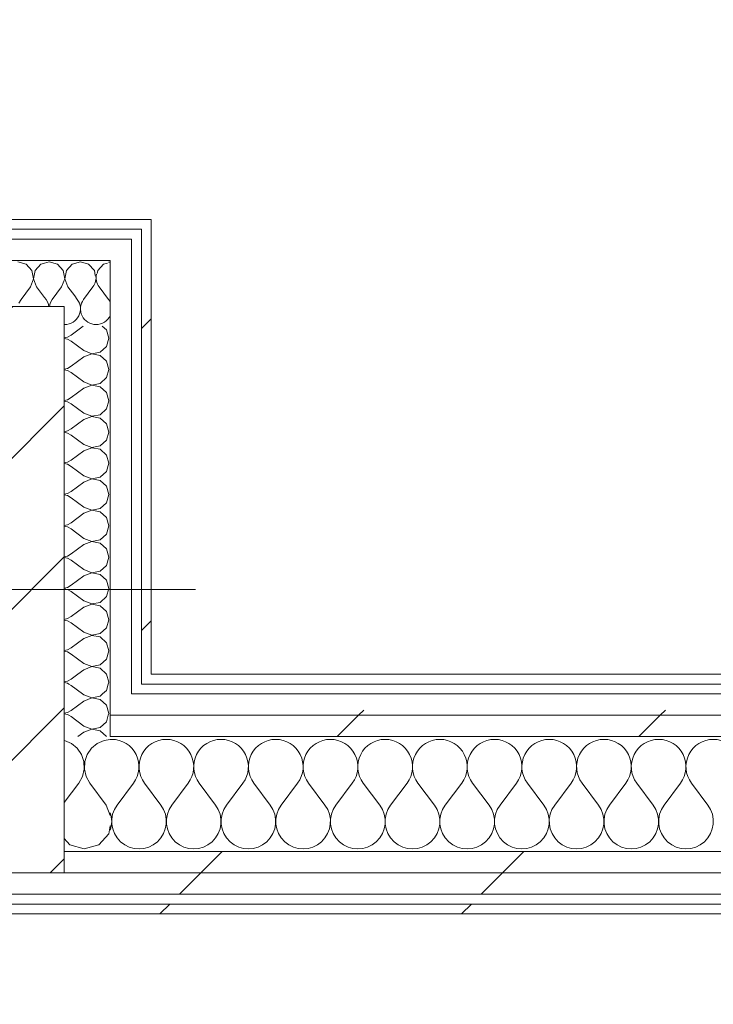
# Model space of a CAD drawing. Header units: millimetres. Extents: x -30280 to 19093, y -18706 to 4378.
# Tile 77 of 206: x -12389 to -11967, y -17139 to -16539. Entities that reach past the tile are written whole.
import ezdxf

# ---------------------------------------------------------------- set-up
doc = ezdxf.new("R2010")
doc.units = ezdxf.units.MM
doc.header["$MEASUREMENT"] = 0
doc.linetypes.add('Wipeout_Contour', pattern=[1000, 0, -1000])
for name, color, linetype in [('02_ACAB_Anotacio Portes', 7, 'Continuous'), ('10_ESTR_Pilars', 7, 'Continuous'), ('Nuevo_08_E_Envans secs', 7, 'Continuous')]:
    doc.layers.add(name, color=color, linetype=linetype)
for name, color, linetype, lineweight in [('02_ACAB_Anotacio Portes_Pluma_Nº__46', 5, 'Continuous', 5), ('10_ESTR_Pilars_Pluma_Nº__20', 1, 'Continuous', 5), ('10_ESTR_Pilars_Pluma_Nº__28', 7, 'Continuous', 20), ('10_ESTR_Pilars_Pluma_Nº__42', 8, 'Continuous', 25), ('Nuevo_08_E_Envans secs_Pluma_Nº__1', 7, 'Continuous', 5)]:
    doc.layers.add(name, color=color, linetype=linetype, lineweight=lineweight)
for name, color, linetype, lineweight, true_color in [('Nuevo_08_E_Envans secs_Pluma_Nº__102', 7, 'Continuous', 5, 0xcccccc), ('Nuevo_08_E_Envans secs_Pluma_Nº__171', 171, 'Continuous', 13, 0xaaaaff), ('Nuevo_08_E_Envans secs_Pluma_Nº__177', 7, 'Continuous', 15, 0xf7e046)]:
    doc.layers.add(name, color=color, linetype=linetype, lineweight=lineweight, true_color=true_color)
doc.styles.add('Estilo_Generado_1', font='arial.ttf')
pattern_1 = [(45, (0, 0), (-183.8478, 183.8478), [195, -65]), (45, (7e-14, 183.85), (-183.8478, 183.8478), [195, -65])]

# ---------------------------------------------------------------- blocks, each defined once
blk = doc.blocks.new('*X126')
at = {"layer": 'Nuevo_08_E_Envans secs_Pluma_Nº__102', "color": 254, "linetype": 'Continuous', "lineweight": 5, "true_color": 0xcccccc}
for p, q in [((-12362.11, -16978.28), (-12362.19, -16978.27)), ((-12357.9, -16980.13), (-12362.11, -16978.28)), ((-12337.89, -16978.28), (-12342.1, -16980.13)), ((-12334.19, -16977.76), (-12337.89, -16978.28)), ((-12354.36, -16983.07), (-12357.9, -16980.13)), ((-12351.76, -16986.86), (-12354.36, -16983.07)), ((-12345.64, -16983.07), (-12348.24, -16986.86)), ((-12342.1, -16980.13), (-12345.64, -16983.07)), ((-12350.29, -16991.21), (-12351.76, -16986.86)), ((-12350.07, -16995.81), (-12350.29, -16991.21)), ((-12349.71, -16991.21), (-12349.93, -16995.81)), ((-12348.24, -16986.86), (-12349.71, -16991.21)), ((-12351.11, -17000.28), (-12350.07, -16995.81)), ((-12349.93, -16995.81), (-12348.89, -17000.28)), ((-12353.33, -17004.31), (-12351.11, -17000.28)), ((-12348.89, -17000.28), (-12346.67, -17004.31)), ((-12362.19, -17016.12), (-12353.33, -17004.31)), ((-12336.67, -17017.64), (-12346.67, -17004.31)), ((-12334.19, -17024.09), (-12336.67, -17017.64)), ((-12335.09, -17035.1), (-12334.19, -17030.33)), ((-12362.19, -17038.07), (-12358.76, -17041.82)), ((-12341.24, -17041.82), (-12335.09, -17035.1)), ((-12358.76, -17041.82), (-12350, -17044.31)), ((-12350, -17044.31), (-12341.24, -17041.82))]:
    blk.add_line(p, q, dxfattribs=at)
blk = doc.blocks.new('*X127')
at = {"layer": 'Nuevo_08_E_Envans secs_Pluma_Nº__102', "color": 254, "linetype": 'Continuous', "lineweight": 5, "true_color": 0xcccccc}
for p, q in [((-12330, -17017.64), (-12320, -17004.31)), ((-12303.33, -17017.64), (-12313.33, -17004.31)), ((-12296.67, -17017.64), (-12286.67, -17004.31)), ((-12270, -17017.64), (-12280, -17004.31)), ((-12263.33, -17017.64), (-12253.33, -17004.31)), ((-12236.67, -17017.64), (-12246.67, -17004.31)), ((-12230, -17017.64), (-12220, -17004.31)), ((-12203.33, -17017.64), (-12213.33, -17004.31)), ((-12196.67, -17017.64), (-12186.67, -17004.31)), ((-12170, -17017.64), (-12180, -17004.31)), ((-12163.33, -17017.64), (-12153.33, -17004.31)), ((-12136.67, -17017.64), (-12146.67, -17004.31)), ((-12130, -17017.64), (-12120, -17004.31)), ((-12103.33, -17017.64), (-12113.33, -17004.31)), ((-12096.67, -17017.64), (-12086.67, -17004.31)), ((-12070, -17017.64), (-12080, -17004.31)), ((-12063.33, -17017.64), (-12053.33, -17004.31)), ((-12036.67, -17017.64), (-12046.67, -17004.31)), ((-12030, -17017.64), (-12020, -17004.31)), ((-12003.33, -17017.64), (-12013.33, -17004.31)), ((-11996.67, -17017.64), (-11986.67, -17004.31)), ((-11970, -17017.64), (-11980, -17004.31))]:
    blk.add_line(p, q, dxfattribs=at)
for centre, start, end in [((-12333.33, -16994.31), 90, 92.95252), ((-12333.33, -16994.31), 323.1301, 90), ((-12300, -16994.31), 90, 216.8699), ((-12300, -16994.31), 323.1301, 90), ((-12266.67, -16994.31), 90, 216.8699), ((-12266.67, -16994.31), 323.1301, 90), ((-12233.33, -16994.31), 90, 216.8699), ((-12233.33, -16994.31), 323.1301, 90), ((-12200, -16994.31), 90, 216.8699), ((-12200, -16994.31), 323.1301, 90), ((-12166.67, -16994.31), 90, 216.8699), ((-12166.67, -16994.31), 323.1301, 90), ((-12133.33, -16994.31), 90, 216.8699), ((-12133.33, -16994.31), 323.1301, 90), ((-12100, -16994.31), 90, 216.8699), ((-12100, -16994.31), 323.1301, 90), ((-12066.67, -16994.31), 90, 216.8699), ((-12066.67, -16994.31), 323.1301, 90), ((-12033.33, -16994.31), 90, 216.8699), ((-12033.33, -16994.31), 323.1301, 90), ((-12000, -16994.31), 90, 216.8699), ((-12000, -16994.31), 323.1301, 90), ((-11966.67, -16994.31), 90, 216.8699), ((-11966.67, -16994.31), 323.1301, 90), ((-12316.67, -17027.64), 143.1301, 36.8699), ((-12283.33, -17027.64), 143.1301, 36.8699), ((-12250, -17027.64), 143.1301, 36.8699), ((-12216.67, -17027.64), 143.1301, 36.8699), ((-12183.33, -17027.64), 143.1301, 36.8699), ((-12150, -17027.64), 143.1301, 36.8699), ((-12116.67, -17027.64), 143.1301, 36.8699), ((-12083.33, -17027.64), 143.1301, 36.8699), ((-12050, -17027.64), 143.1301, 36.8699), ((-12016.67, -17027.64), 143.1301, 36.8699), ((-11983.33, -17027.64), 143.1301, 36.8699), ((-12350, -17027.64), 341.53034, 18.46966)]:
    blk.add_arc(centre, 16.67, start, end, dxfattribs=at)
blk = doc.blocks.new('Muro_63_1', base_point=(-18974.61, -17083.98))
at = {"color": 254, "linetype": 'Wipeout_Contour', "lineweight": 0, "ltscale": 83769.849981}
blk.add_wipeout([(-12309.19, -16937.98), (-12315.19, -16937.98), (-12315.19, -16943.98), (-12309.19, -16943.98)], dxfattribs=at).dxf.layer = 'Nuevo_08_E_Envans secs'
at = {"color": 254, "linetype": 'Wipeout_Contour', "lineweight": 0, "ltscale": 80005.261268}
blk.add_wipeout([(-12936.6, -17071.98), (-7367.89, -17071.98), (-7367.89, -17058.98), (-12936.6, -17058.98)], dxfattribs=at).dxf.layer = 'Nuevo_08_E_Envans secs'
at = {"color": 254, "linetype": 'Wipeout_Contour', "lineweight": 0, "ltscale": 80058.431559}
blk.add_wipeout([(-12936.6, -17077.98), (-12936.6, -17083.98), (-7367.89, -17083.98), (-7367.89, -17077.98)], dxfattribs=at).dxf.layer = 'Nuevo_08_E_Envans secs'
at = {"layer": 'Nuevo_08_E_Envans secs_Pluma_Nº__171', "linetype": 'Continuous', "lineweight": 13, "true_color": 0xaaaaff}
h = blk.add_hatch(dxfattribs=at)
h.set_pattern_fill('Panellat_HPL_0001', color=161, style=0, pattern_type=2)
h.set_pattern_definition(pattern_1)
h.paths.add_polyline_path([(-12309.19, -16937.98), (-12315.19, -16937.98), (-12315.19, -16943.98), (-12309.19, -16943.98)])
h = blk.add_hatch(dxfattribs=at)
h.set_pattern_fill('Panellat_HPL_0001', color=161, style=0, pattern_type=2)
h.set_pattern_definition(pattern_1)
h.paths.add_polyline_path([(-12936.6, -17077.98), (-12936.6, -17083.98), (-7367.89, -17083.98), (-7367.89, -17077.98)])
at = {"layer": 'Nuevo_08_E_Envans secs_Pluma_Nº__177', "linetype": 'Continuous', "lineweight": 15, "true_color": 0xf7e046}
h = blk.add_hatch(dxfattribs=at)
h.set_pattern_fill('Panellat_HPL_0001', color=53, style=0, pattern_type=2)
h.set_pattern_definition(pattern_1)
h.paths.add_polyline_path([(-12936.6, -17071.98), (-7367.89, -17071.98), (-7367.89, -17058.98), (-12936.6, -17058.98)])
at = {"layer": 'Nuevo_08_E_Envans secs_Pluma_Nº__1', "color": 7, "linetype": 'Continuous', "lineweight": 5}
for p, q in [((-12315.19, -16943.98), (-12315.19, -16937.98)), ((-12936.6, -17071.98), (-7367.89, -17071.98)), ((-12936.6, -17077.98), (-7367.89, -17077.98))]:
    blk.add_line(p, q, dxfattribs=at)
at = {"layer": 'Nuevo_08_E_Envans secs_Pluma_Nº__1', "color": 7, "linetype": 'Continuous', "lineweight": 5, "flags": 128}
blk.add_lwpolyline([(-12936.6, -17083.98), (-7367.89, -17083.98)], dxfattribs=at)
at = {"color": 254, "linetype": 'Wipeout_Contour', "lineweight": 0, "ltscale": 78871.361378}
blk.add_wipeout([(-7420.89, -16937.98), (-12309.19, -16937.98), (-12309.19, -16943.98), (-7420.89, -16943.98)], dxfattribs=at).dxf.layer = 'Nuevo_08_E_Envans secs'
at = {"color": 254, "linetype": 'Wipeout_Contour', "lineweight": 0, "ltscale": 79276.299078}
blk.add_wipeout([(-12362.19, -17045.98), (-12362.19, -17058.98), (-7367.89, -17058.98), (-7367.89, -17045.98)], dxfattribs=at).dxf.layer = 'Nuevo_08_E_Envans secs'
at = {"layer": 'Nuevo_08_E_Envans secs_Pluma_Nº__171', "linetype": 'Continuous', "lineweight": 13, "true_color": 0xaaaaff}
h = blk.add_hatch(dxfattribs=at)
h.set_pattern_fill('Panellat_HPL_0001', color=161, style=0, pattern_type=2)
h.set_pattern_definition(pattern_1)
h.paths.add_polyline_path([(-7420.89, -16937.98), (-12309.19, -16937.98), (-12309.19, -16943.98), (-7420.89, -16943.98)])
at = {"layer": 'Nuevo_08_E_Envans secs_Pluma_Nº__177', "linetype": 'Continuous', "lineweight": 15, "true_color": 0xf7e046}
h = blk.add_hatch(dxfattribs=at)
h.set_pattern_fill('Panellat_HPL_0001', color=53, style=0, pattern_type=2)
h.set_pattern_definition(pattern_1)
h.paths.add_polyline_path([(-12362.19, -17045.98), (-12362.19, -17058.98), (-7367.89, -17058.98), (-7367.89, -17045.98)])
at = {"layer": 'Nuevo_08_E_Envans secs_Pluma_Nº__1', "color": 7, "linetype": 'Continuous', "lineweight": 5}
for p, q in [((-12315.19, -16943.98), (-12309.19, -16943.98)), ((-12309.19, -16943.98), (-7420.89, -16943.98)), ((-12362.19, -17045.98), (-12334.19, -17045.98)), ((-12334.19, -17045.98), (-7395.89, -17045.98)), ((-12362.19, -17058.98), (-7367.89, -17058.98))]:
    blk.add_line(p, q, dxfattribs=at)
at = {"layer": 'Nuevo_08_E_Envans secs_Pluma_Nº__1', "color": 7, "linetype": 'Continuous', "lineweight": 5, "flags": 128}
blk.add_lwpolyline([(-7420.89, -16937.98), (-12309.19, -16937.98)], dxfattribs=at)
at = {"layer": 'Nuevo_08_E_Envans secs', "color": 7, "lineweight": 20}
for name in ['*X126', '*X127']:
    blk.add_blockref(name, (0, 0), dxfattribs=at)
at = {"color": 254, "linetype": 'Wipeout_Contour', "lineweight": 0, "ltscale": 78979.077619}
blk.add_wipeout([(-7395.89, -16962.98), (-12334.19, -16962.98), (-12334.19, -16975.98), (-7395.89, -16975.98)], dxfattribs=at).dxf.layer = 'Nuevo_08_E_Envans secs'
at = {"layer": 'Nuevo_08_E_Envans secs_Pluma_Nº__177', "linetype": 'Continuous', "lineweight": 15, "true_color": 0xf7e046}
h = blk.add_hatch(dxfattribs=at)
h.set_pattern_fill('Panellat_HPL_0001', color=53, style=0, pattern_type=2)
h.set_pattern_definition(pattern_1)
h.paths.add_polyline_path([(-7395.89, -16962.98), (-12334.19, -16962.98), (-12334.19, -16975.98), (-7395.89, -16975.98)])
at = {"layer": 'Nuevo_08_E_Envans secs_Pluma_Nº__1', "color": 7, "linetype": 'Continuous', "lineweight": 5}
blk.add_line((-12334.19, -16975.98), (-7395.89, -16975.98), dxfattribs=at)
at = {"color": 254, "linetype": 'Wipeout_Contour', "lineweight": 0, "ltscale": 83856.457734}
blk.add_wipeout([(-12321.19, -16949.98), (-12334.19, -16949.98), (-12334.19, -16962.98), (-12321.19, -16962.98)], dxfattribs=at).dxf.layer = 'Nuevo_08_E_Envans secs'
at = {"layer": 'Nuevo_08_E_Envans secs_Pluma_Nº__177', "linetype": 'Continuous', "lineweight": 15, "true_color": 0xf7e046}
h = blk.add_hatch(dxfattribs=at)
h.set_pattern_fill('Panellat_HPL_0001', color=53, style=0, pattern_type=2)
h.set_pattern_definition(pattern_1)
h.paths.add_polyline_path([(-12321.19, -16949.98), (-12334.19, -16949.98), (-12334.19, -16962.98), (-12321.19, -16962.98)])
at = {"layer": 'Nuevo_08_E_Envans secs_Pluma_Nº__1', "color": 7, "linetype": 'Continuous', "lineweight": 5}
for p, q in [((-12334.19, -16962.98), (-12334.19, -16949.98)), ((-12334.19, -16975.98), (-12334.19, -16962.98))]:
    blk.add_line(p, q, dxfattribs=at)
at = {"color": 254, "linetype": 'Wipeout_Contour', "lineweight": 0, "ltscale": 78929.329624}
blk.add_wipeout([(-7408.89, -16949.98), (-12321.19, -16949.98), (-12321.19, -16962.98), (-7408.89, -16962.98)], dxfattribs=at).dxf.layer = 'Nuevo_08_E_Envans secs'
at = {"layer": 'Nuevo_08_E_Envans secs_Pluma_Nº__177', "linetype": 'Continuous', "lineweight": 15, "true_color": 0xf7e046}
h = blk.add_hatch(dxfattribs=at)
h.set_pattern_fill('Panellat_HPL_0001', color=53, style=0, pattern_type=2)
h.set_pattern_definition(pattern_1)
h.paths.add_polyline_path([(-7408.89, -16949.98), (-12321.19, -16949.98), (-12321.19, -16962.98), (-7408.89, -16962.98)])
at = {"layer": 'Nuevo_08_E_Envans secs_Pluma_Nº__1', "color": 7, "linetype": 'Continuous', "lineweight": 5}
for p, q in [((-12321.19, -16949.98), (-12321.19, -16943.98)), ((-12321.19, -16949.98), (-12315.19, -16949.98)), ((-12315.19, -16949.98), (-7414.89, -16949.98)), ((-12334.19, -16962.98), (-12321.19, -16962.98)), ((-12321.19, -16962.98), (-7408.89, -16962.98))]:
    blk.add_line(p, q, dxfattribs=at)
blk = doc.blocks.new('*X291')
at = {"layer": 'Nuevo_08_E_Envans secs_Pluma_Nº__102', "color": 254, "linetype": 'Continuous', "lineweight": 5, "true_color": 0xcccccc}
for p, q in [((-12344.76, -16702.17), (-12350.48, -16709.79)), ((-12340.95, -16702.17), (-12335.24, -16709.79)), ((-12355.88, -16707.66), (-12354.29, -16709.79))]:
    blk.add_line(p, q, dxfattribs=at)
for centre, start, end in [((-12333.33, -16696.45), 95.17164, 102.30477), ((-12352.38, -16696.45), 323.1301, 10.06423), ((-12333.33, -16696.45), 167.69523, 216.8699), ((-12361.9, -16715.5), 270, 36.8699), ((-12342.86, -16715.5), 143.1301, 270), ((-12342.86, -16715.5), 24.51394, 36.8699), ((-12342.86, -16715.5), 270, 335.48606), ((-12361.9, -16715.5), 268.27286, 270)]:
    blk.add_arc(centre, 9.52, start, end, dxfattribs=at)
blk = doc.blocks.new('*X292')
at = {"layer": 'Nuevo_08_E_Envans secs_Pluma_Nº__102', "color": 254, "linetype": 'Continuous', "lineweight": 5, "true_color": 0xcccccc}
for p, q in [((-12371.43, -16686.93), (-12374.19, -16687.71)), ((-12366.42, -16688.35), (-12371.43, -16686.93)), ((-12362.91, -16692.19), (-12366.42, -16688.35)), ((-12357.39, -16688.35), (-12360.9, -16692.19)), ((-12352.38, -16686.93), (-12357.39, -16688.35)), ((-12347.37, -16688.35), (-12352.38, -16686.93)), ((-12343.86, -16692.19), (-12347.37, -16688.35)), ((-12338.34, -16688.35), (-12341.85, -16692.19)), ((-12335.86, -16687.65), (-12338.34, -16688.35)), ((-12363.81, -16702.17), (-12361.94, -16697.31)), ((-12361.94, -16697.31), (-12362.91, -16692.19)), ((-12360.9, -16692.19), (-12361.87, -16697.31)), ((-12361.87, -16697.31), (-12360, -16702.17)), ((-12343.31, -16695.1), (-12343.86, -16692.19)), ((-12341.85, -16692.19), (-12342.19, -16693.97)), ((-12363.81, -16702.17), (-12369.52, -16709.79)), ((-12360, -16702.17), (-12355.88, -16707.66)), ((-12374.19, -16708.64), (-12373.33, -16709.79)), ((-12372.06, -16712.08), (-12373.33, -16709.79)), ((-12369.52, -16709.79), (-12370.8, -16712.08)), ((-12371.62, -16713.98), (-12372.06, -16712.08)), ((-12370.8, -16712.08), (-12371.23, -16713.98))]:
    blk.add_line(p, q, dxfattribs=at)
blk = doc.blocks.new('*X293')
at = {"layer": 'Nuevo_08_E_Envans secs_Pluma_Nº__102', "color": 254, "linetype": 'Continuous', "lineweight": 5, "true_color": 0xcccccc}
for p, q in [((-12385.47, -16688.35), (-12390.48, -16686.93)), ((-12381.96, -16692.19), (-12385.47, -16688.35)), ((-12376.44, -16688.35), (-12379.95, -16692.19)), ((-12374.19, -16687.71), (-12376.44, -16688.35)), ((-12382.86, -16702.17), (-12380.99, -16697.31)), ((-12380.99, -16697.31), (-12381.96, -16692.19)), ((-12379.95, -16692.19), (-12380.91, -16697.31)), ((-12380.91, -16697.31), (-12379.05, -16702.17)), ((-12382.86, -16702.17), (-12388.57, -16709.79)), ((-12379.05, -16702.17), (-12374.19, -16708.64)), ((-12388.57, -16709.79), (-12389.84, -16712.08))]:
    blk.add_line(p, q, dxfattribs=at)
blk = doc.blocks.new('Muro_89_1', base_point=(-12936.6, -16660.98))
at = {"color": 254, "linetype": 'Wipeout_Contour', "lineweight": 0, "ltscale": 62158.416343}
blk.add_wipeout([(-12315.19, -16666.98), (-12309.19, -16666.98), (-12309.19, -16660.98)], dxfattribs=at).dxf.layer = 'Nuevo_08_E_Envans secs'
at = {"color": 254, "linetype": 'Wipeout_Contour', "lineweight": 0, "ltscale": 62224.183943}
blk.add_wipeout([(-12334.19, -16685.98), (-12321.19, -16685.98), (-12321.19, -16672.98)], dxfattribs=at).dxf.layer = 'Nuevo_08_E_Envans secs'
at = {"layer": 'Nuevo_08_E_Envans secs_Pluma_Nº__171', "linetype": 'Continuous', "lineweight": 13, "true_color": 0xaaaaff}
h = blk.add_hatch(dxfattribs=at)
h.set_pattern_fill('Panellat_HPL_0001', color=161, style=0, pattern_type=2)
h.set_pattern_definition(pattern_1)
h.paths.add_polyline_path([(-12315.19, -16666.98), (-12309.19, -16666.98), (-12309.19, -16660.98)])
at = {"layer": 'Nuevo_08_E_Envans secs_Pluma_Nº__177', "linetype": 'Continuous', "lineweight": 15, "true_color": 0xf7e046}
h = blk.add_hatch(dxfattribs=at)
h.set_pattern_fill('Panellat_HPL_0001', color=53, style=0, pattern_type=2)
h.set_pattern_definition(pattern_1)
h.paths.add_polyline_path([(-12334.19, -16685.98), (-12321.19, -16685.98), (-12321.19, -16672.98)])
at = {"layer": 'Nuevo_08_E_Envans secs', "color": 7, "lineweight": 20}
blk.add_blockref('*X291', (0, 0), dxfattribs=at)
at = {"color": 254, "linetype": 'Wipeout_Contour', "lineweight": 0, "ltscale": 62155.757586}
blk.add_wipeout([(-12315.19, -16660.98), (-12315.19, -16666.98), (-12309.19, -16660.98)], dxfattribs=at).dxf.layer = 'Nuevo_08_E_Envans secs'
at = {"color": 254, "linetype": 'Wipeout_Contour', "lineweight": 0, "ltscale": 62220.057741}
blk.add_wipeout([(-12334.19, -16672.98), (-12334.19, -16685.98), (-12321.19, -16672.98)], dxfattribs=at).dxf.layer = 'Nuevo_08_E_Envans secs'
at = {"layer": 'Nuevo_08_E_Envans secs_Pluma_Nº__171', "linetype": 'Continuous', "lineweight": 13, "true_color": 0xaaaaff}
h = blk.add_hatch(dxfattribs=at)
h.set_pattern_fill('Panellat_HPL_0001', color=161, style=0, pattern_type=2)
h.set_pattern_definition(pattern_1)
h.paths.add_polyline_path([(-12315.19, -16660.98), (-12315.19, -16666.98), (-12309.19, -16660.98)])
at = {"layer": 'Nuevo_08_E_Envans secs_Pluma_Nº__177', "linetype": 'Continuous', "lineweight": 15, "true_color": 0xf7e046}
h = blk.add_hatch(dxfattribs=at)
h.set_pattern_fill('Panellat_HPL_0001', color=53, style=0, pattern_type=2)
h.set_pattern_definition(pattern_1)
h.paths.add_polyline_path([(-12334.19, -16672.98), (-12334.19, -16685.98), (-12321.19, -16672.98)])
at = {"layer": 'Nuevo_08_E_Envans secs_Pluma_Nº__1', "color": 7, "linetype": 'Continuous', "lineweight": 5}
blk.add_line((-12321.19, -16685.98), (-12321.19, -16672.98), dxfattribs=at)
at = {"layer": 'Nuevo_08_E_Envans secs_Pluma_Nº__1', "color": 7, "linetype": 'Continuous', "lineweight": 5, "flags": 128}
blk.add_lwpolyline([(-12309.19, -16660.98), (-12309.19, -16666.98)], dxfattribs=at)
at = {"color": 254, "linetype": 'Wipeout_Contour', "lineweight": 0, "ltscale": 83626.365944}
blk.add_wipeout([(-12930.6, -16660.98), (-12930.6, -16666.98), (-12315.19, -16666.98), (-12315.19, -16660.98)], dxfattribs=at).dxf.layer = 'Nuevo_08_E_Envans secs'
at = {"color": 254, "linetype": 'Wipeout_Contour', "lineweight": 0, "ltscale": 83675.109348}
blk.add_wipeout([(-12911.6, -16685.98), (-12334.19, -16685.98), (-12334.19, -16672.98), (-12911.6, -16672.98)], dxfattribs=at).dxf.layer = 'Nuevo_08_E_Envans secs'
at = {"layer": 'Nuevo_08_E_Envans secs_Pluma_Nº__171', "linetype": 'Continuous', "lineweight": 13, "true_color": 0xaaaaff}
h = blk.add_hatch(dxfattribs=at)
h.set_pattern_fill('Panellat_HPL_0001', color=161, style=0, pattern_type=2)
h.set_pattern_definition(pattern_1)
h.paths.add_polyline_path([(-12930.6, -16660.98), (-12930.6, -16666.98), (-12315.19, -16666.98), (-12315.19, -16660.98)])
at = {"layer": 'Nuevo_08_E_Envans secs_Pluma_Nº__177', "linetype": 'Continuous', "lineweight": 15, "true_color": 0xf7e046}
h = blk.add_hatch(dxfattribs=at)
h.set_pattern_fill('Panellat_HPL_0001', color=53, style=0, pattern_type=2)
h.set_pattern_definition(pattern_1)
h.paths.add_polyline_path([(-12911.6, -16685.98), (-12334.19, -16685.98), (-12334.19, -16672.98), (-12911.6, -16672.98)])
at = {"layer": 'Nuevo_08_E_Envans secs_Pluma_Nº__1', "color": 7, "linetype": 'Continuous', "lineweight": 5}
for p, q in [((-12321.19, -16666.98), (-12924.6, -16666.98)), ((-12315.19, -16666.98), (-12321.19, -16666.98)), ((-12315.19, -16672.98), (-12315.19, -16666.98)), ((-12334.19, -16672.98), (-12911.6, -16672.98)), ((-12321.19, -16672.98), (-12334.19, -16672.98)), ((-12374.19, -16685.98), (-12871.6, -16685.98)), ((-12334.19, -16685.98), (-12374.19, -16685.98)), ((-12334.19, -16725.98), (-12334.19, -16685.98))]:
    blk.add_line(p, q, dxfattribs=at)
at = {"layer": 'Nuevo_08_E_Envans secs_Pluma_Nº__1', "color": 7, "linetype": 'Continuous', "lineweight": 5, "flags": 128}
blk.add_lwpolyline([(-12309.19, -16660.98), (-12930.6, -16660.98)], dxfattribs=at)
at = {"layer": 'Nuevo_08_E_Envans secs', "color": 7, "lineweight": 20}
for name in ['*X293', '*X292']:
    blk.add_blockref(name, (0, 0), dxfattribs=at)
blk = doc.blocks.new('*X295')
at = {"layer": 'Nuevo_08_E_Envans secs_Pluma_Nº__102', "color": 254, "linetype": 'Continuous', "lineweight": 5, "true_color": 0xcccccc}
for p, q in [((-12358, -16963.81), (-12359.51, -16962.98)), ((-12350.38, -16969.52), (-12358, -16963.81)), ((-12340.41, -16970.42), (-12336.57, -16966.91)), ((-12336.57, -16966.91), (-12335.45, -16962.98)), ((-12350.38, -16973.33), (-12353.91, -16975.98)), ((-12350.38, -16969.52), (-12345.52, -16971.39)), ((-12345.52, -16971.47), (-12350.38, -16973.33)), ((-12345.52, -16971.39), (-12340.41, -16970.42)), ((-12340.41, -16972.43), (-12345.52, -16971.47)), ((-12336.57, -16975.95), (-12340.41, -16972.43)), ((-12336.56, -16975.98), (-12336.57, -16975.95))]:
    blk.add_line(p, q, dxfattribs=at)
blk = doc.blocks.new('*X296')
at = {"layer": 'Nuevo_08_E_Envans secs_Pluma_Nº__102', "color": 254, "linetype": 'Continuous', "lineweight": 5, "true_color": 0xcccccc}
for p, q in [((-12350.38, -16954.29), (-12358, -16960)), ((-12350.38, -16950.48), (-12351.05, -16949.98)), ((-12350.38, -16950.48), (-12345.52, -16952.34)), ((-12345.52, -16952.42), (-12350.38, -16954.29)), ((-12345.52, -16952.34), (-12340.41, -16951.38)), ((-12340.41, -16953.39), (-12345.52, -16952.42)), ((-12340.41, -16951.38), (-12338.88, -16949.98)), ((-12336.57, -16956.9), (-12340.41, -16953.39)), ((-12362.19, -16961.71), (-12360.3, -16961.27)), ((-12360.3, -16961.27), (-12358, -16960)), ((-12335.14, -16961.9), (-12336.57, -16956.9)), ((-12360.3, -16962.54), (-12362.19, -16962.1)), ((-12359.51, -16962.98), (-12360.3, -16962.54)), ((-12335.45, -16962.98), (-12335.14, -16961.9))]:
    blk.add_line(p, q, dxfattribs=at)
blk = doc.blocks.new('*X297')
at = {"layer": 'Nuevo_08_E_Envans secs_Pluma_Nº__102', "color": 254, "linetype": 'Continuous', "lineweight": 5, "true_color": 0xcccccc}
for p, q in [((-12358, -16944.76), (-12359.42, -16943.98)), ((-12351.05, -16949.98), (-12358, -16944.76)), ((-12338.88, -16949.98), (-12336.57, -16947.86)), ((-12336.57, -16947.86), (-12335.46, -16943.98))]:
    blk.add_line(p, q, dxfattribs=at)
blk = doc.blocks.new('*X298')
at = {"layer": 'Nuevo_08_E_Envans secs_Pluma_Nº__102', "color": 254, "linetype": 'Continuous', "lineweight": 5, "true_color": 0xcccccc}
for p, q in [((-12362.19, -16942.66), (-12360.3, -16942.22)), ((-12360.3, -16943.49), (-12362.19, -16943.05)), ((-12360.3, -16942.22), (-12358, -16940.95)), ((-12359.42, -16943.98), (-12360.3, -16943.49)), ((-12354.03, -16937.98), (-12358, -16940.95)), ((-12335.14, -16942.86), (-12336.53, -16937.98)), ((-12335.46, -16943.98), (-12335.14, -16942.86))]:
    blk.add_line(p, q, dxfattribs=at)
blk = doc.blocks.new('*X299')
at = {"layer": 'Nuevo_08_E_Envans secs_Pluma_Nº__102', "color": 254, "linetype": 'Continuous', "lineweight": 5, "true_color": 0xcccccc}
for p, q in [((-12350.73, -16725.98), (-12358, -16731.43)), ((-12336.57, -16728.33), (-12339.14, -16725.98)), ((-12362.19, -16733.14), (-12360.3, -16732.7)), ((-12360.3, -16733.97), (-12362.19, -16733.53)), ((-12360.3, -16732.7), (-12358, -16731.43)), ((-12335.14, -16733.33), (-12336.57, -16728.33)), ((-12336.57, -16738.34), (-12335.14, -16733.33)), ((-12358, -16735.24), (-12360.3, -16733.97)), ((-12350.38, -16740.95), (-12358, -16735.24)), ((-12340.41, -16741.85), (-12336.57, -16738.34)), ((-12350.38, -16744.76), (-12358, -16750.48)), ((-12350.38, -16740.95), (-12345.52, -16742.82)), ((-12345.52, -16742.9), (-12350.38, -16744.76)), ((-12345.52, -16742.82), (-12340.41, -16741.85)), ((-12340.41, -16743.86), (-12345.52, -16742.9)), ((-12336.57, -16747.37), (-12340.41, -16743.86)), ((-12362.19, -16752.19), (-12360.3, -16751.75)), ((-12360.3, -16751.75), (-12358, -16750.48)), ((-12335.14, -16752.38), (-12336.57, -16747.37)), ((-12360.3, -16753.01), (-12362.19, -16752.57)), ((-12358, -16754.29), (-12360.3, -16753.01)), ((-12350.38, -16760), (-12358, -16754.29)), ((-12340.41, -16760.9), (-12336.57, -16757.39)), ((-12336.57, -16757.39), (-12335.14, -16752.38)), ((-12350.38, -16763.81), (-12358, -16769.52)), ((-12350.38, -16760), (-12345.52, -16761.87)), ((-12345.52, -16761.94), (-12350.38, -16763.81)), ((-12345.52, -16761.87), (-12340.41, -16760.9)), ((-12340.41, -16762.91), (-12345.52, -16761.94)), ((-12336.57, -16766.42), (-12340.41, -16762.91)), ((-12360.3, -16770.8), (-12358, -16769.52)), ((-12335.14, -16771.43), (-12336.57, -16766.42)), ((-12362.19, -16771.23), (-12360.3, -16770.8)), ((-12360.3, -16772.06), (-12362.19, -16771.62)), ((-12358, -16773.33), (-12360.3, -16772.06)), ((-12350.38, -16779.05), (-12358, -16773.33)), ((-12336.57, -16776.44), (-12335.14, -16771.43)), ((-12350.38, -16779.05), (-12345.52, -16780.91)), ((-12345.52, -16780.99), (-12350.38, -16782.86)), ((-12345.52, -16780.91), (-12340.41, -16779.95)), ((-12340.41, -16781.96), (-12345.52, -16780.99)), ((-12340.41, -16779.95), (-12336.57, -16776.44)), ((-12350.38, -16782.86), (-12358, -16788.57)), ((-12336.57, -16785.47), (-12340.41, -16781.96)), ((-12335.14, -16790.48), (-12336.57, -16785.47)), ((-12362.19, -16790.28), (-12360.3, -16789.84)), ((-12360.3, -16791.11), (-12362.19, -16790.67)), ((-12360.3, -16789.84), (-12358, -16788.57)), ((-12358, -16792.38), (-12360.3, -16791.11)), ((-12350.38, -16798.1), (-12358, -16792.38)), ((-12336.57, -16795.48), (-12335.14, -16790.48)), ((-12350.38, -16798.1), (-12345.52, -16799.96)), ((-12345.52, -16799.96), (-12340.41, -16798.99)), ((-12340.41, -16798.99), (-12336.57, -16795.48)), ((-12350.38, -16801.9), (-12358, -16807.62)), ((-12345.52, -16800.04), (-12350.38, -16801.9)), ((-12340.41, -16801.01), (-12345.52, -16800.04)), ((-12336.57, -16804.52), (-12340.41, -16801.01)), ((-12335.14, -16809.52), (-12336.57, -16804.52)), ((-12362.19, -16809.33), (-12360.3, -16808.89)), ((-12360.3, -16810.16), (-12362.19, -16809.72)), ((-12360.3, -16808.89), (-12358, -16807.62)), ((-12358, -16811.43), (-12360.3, -16810.16)), ((-12350.38, -16817.14), (-12358, -16811.43)), ((-12336.57, -16814.53), (-12335.14, -16809.52)), ((-12350.38, -16817.14), (-12345.52, -16819.01)), ((-12340.41, -16818.04), (-12336.57, -16814.53)), ((-12350.38, -16820.95), (-12358, -16826.67)), ((-12345.52, -16819.09), (-12350.38, -16820.95)), ((-12345.52, -16819.01), (-12340.41, -16818.04)), ((-12340.41, -16820.05), (-12345.52, -16819.09)), ((-12336.57, -16823.56), (-12340.41, -16820.05)), ((-12335.14, -16828.57), (-12336.57, -16823.56)), ((-12362.19, -16828.38), (-12360.3, -16827.94)), ((-12360.3, -16829.2), (-12362.19, -16828.77)), ((-12360.3, -16827.94), (-12358, -16826.67)), ((-12358, -16830.48), (-12360.3, -16829.2)), ((-12336.57, -16833.58), (-12335.14, -16828.57)), ((-12350.38, -16836.19), (-12358, -16830.48)), ((-12340.41, -16837.09), (-12336.57, -16833.58)), ((-12350.38, -16840), (-12358, -16845.71)), ((-12350.38, -16836.19), (-12345.52, -16838.06)), ((-12345.52, -16838.13), (-12350.38, -16840)), ((-12345.52, -16838.06), (-12340.41, -16837.09)), ((-12340.41, -16839.1), (-12345.52, -16838.13)), ((-12336.57, -16842.61), (-12340.41, -16839.1)), ((-12362.19, -16847.43), (-12360.3, -16846.99)), ((-12360.3, -16846.99), (-12358, -16845.71)), ((-12335.14, -16847.62), (-12336.57, -16842.61)), ((-12336.57, -16852.63), (-12335.14, -16847.62)), ((-12360.3, -16848.25), (-12362.19, -16847.81)), ((-12358, -16849.52), (-12360.3, -16848.25)), ((-12350.38, -16855.24), (-12358, -16849.52)), ((-12340.41, -16856.14), (-12336.57, -16852.63)), ((-12350.38, -16859.05), (-12358, -16864.76)), ((-12350.38, -16855.24), (-12345.52, -16857.1)), ((-12345.52, -16857.18), (-12350.38, -16859.05)), ((-12345.52, -16857.1), (-12340.41, -16856.14)), ((-12340.41, -16858.15), (-12345.52, -16857.18)), ((-12336.57, -16861.66), (-12340.41, -16858.15)), ((-12360.3, -16866.03), (-12358, -16864.76)), ((-12335.14, -16866.67), (-12336.57, -16861.66)), ((-12362.19, -16866.47), (-12360.3, -16866.03)), ((-12360.3, -16867.3), (-12362.19, -16866.86)), ((-12358, -16868.57), (-12360.3, -16867.3)), ((-12350.38, -16874.29), (-12358, -16868.57)), ((-12340.41, -16875.19), (-12336.57, -16871.67)), ((-12336.57, -16871.67), (-12335.14, -16866.67)), ((-12350.38, -16874.29), (-12345.52, -16876.15)), ((-12345.52, -16876.23), (-12350.38, -16878.1)), ((-12345.52, -16876.15), (-12340.41, -16875.19)), ((-12340.41, -16877.2), (-12345.52, -16876.23)), ((-12336.57, -16880.71), (-12340.41, -16877.2)), ((-12350.38, -16878.1), (-12358, -16883.81)), ((-12335.14, -16885.71), (-12336.57, -16880.71)), ((-12362.19, -16885.52), (-12360.3, -16885.08)), ((-12360.3, -16886.35), (-12362.19, -16885.91)), ((-12360.3, -16885.08), (-12358, -16883.81)), ((-12358, -16887.62), (-12360.3, -16886.35)), ((-12350.38, -16893.33), (-12358, -16887.62)), ((-12336.57, -16890.72), (-12335.14, -16885.71)), ((-12350.38, -16893.33), (-12345.52, -16895.2)), ((-12345.52, -16895.28), (-12350.38, -16897.14)), ((-12345.52, -16895.2), (-12340.41, -16894.23)), ((-12340.41, -16896.24), (-12345.52, -16895.28)), ((-12340.41, -16894.23), (-12336.57, -16890.72)), ((-12350.38, -16897.14), (-12358, -16902.86)), ((-12336.57, -16899.75), (-12340.41, -16896.24)), ((-12335.14, -16904.76), (-12336.57, -16899.75)), ((-12362.19, -16904.57), (-12360.3, -16904.13)), ((-12360.3, -16905.4), (-12362.19, -16904.96)), ((-12360.3, -16904.13), (-12358, -16902.86)), ((-12358, -16906.67), (-12360.3, -16905.4)), ((-12350.38, -16912.38), (-12358, -16906.67)), ((-12336.57, -16909.77), (-12335.14, -16904.76)), ((-12350.38, -16912.38), (-12345.52, -16914.25)), ((-12345.52, -16914.25), (-12340.41, -16913.28)), ((-12340.41, -16913.28), (-12336.57, -16909.77)), ((-12350.38, -16916.19), (-12358, -16921.9)), ((-12345.52, -16914.32), (-12350.38, -16916.19)), ((-12340.41, -16915.29), (-12345.52, -16914.32)), ((-12336.57, -16918.8), (-12340.41, -16915.29)), ((-12335.14, -16923.81), (-12336.57, -16918.8)), ((-12362.19, -16923.62), (-12360.3, -16923.18)), ((-12360.3, -16924.44), (-12362.19, -16924)), ((-12360.3, -16923.18), (-12358, -16921.9)), ((-12358, -16925.71), (-12360.3, -16924.44)), ((-12350.38, -16931.43), (-12358, -16925.71)), ((-12336.57, -16928.82), (-12335.14, -16923.81)), ((-12350.38, -16931.43), (-12345.52, -16933.29)), ((-12340.41, -16932.33), (-12336.57, -16928.82)), ((-12350.38, -16935.24), (-12354.03, -16937.98)), ((-12345.52, -16933.37), (-12350.38, -16935.24)), ((-12345.52, -16933.29), (-12340.41, -16932.33)), ((-12340.41, -16934.34), (-12345.52, -16933.37)), ((-12336.57, -16937.85), (-12340.41, -16934.34)), ((-12336.53, -16937.98), (-12336.57, -16937.85))]:
    blk.add_line(p, q, dxfattribs=at)
blk = doc.blocks.new('Muro_90_1', base_point=(-12309.19, -16660.98))
at = {"layer": 'Nuevo_08_E_Envans secs_Pluma_Nº__1', "color": 7, "linetype": 'Continuous', "lineweight": 5}
blk.add_line((-12334.19, -16975.98), (-12334.19, -16962.98), dxfattribs=at)
at = {"layer": 'Nuevo_08_E_Envans secs', "color": 7, "lineweight": 20}
for name in ['*X297', '*X296', '*X295']:
    blk.add_blockref(name, (0, 0), dxfattribs=at)
at = {"color": 254, "linetype": 'Wipeout_Contour', "lineweight": 0, "ltscale": 83322.949101}
blk.add_wipeout([(-12315.19, -16666.98), (-12315.19, -16937.98), (-12309.19, -16937.98), (-12309.19, -16666.98)], dxfattribs=at).dxf.layer = 'Nuevo_08_E_Envans secs'
at = {"layer": 'Nuevo_08_E_Envans secs_Pluma_Nº__171', "linetype": 'Continuous', "lineweight": 13, "true_color": 0xaaaaff}
h = blk.add_hatch(dxfattribs=at)
h.set_pattern_fill('Panellat_HPL_0001', color=161, style=0, pattern_type=2)
h.set_pattern_definition(pattern_1)
h.paths.add_polyline_path([(-12315.19, -16666.98), (-12315.19, -16937.98), (-12309.19, -16937.98), (-12309.19, -16666.98)])
at = {"layer": 'Nuevo_08_E_Envans secs_Pluma_Nº__1', "color": 7, "linetype": 'Continuous', "lineweight": 5}
for p, q in [((-12315.19, -16672.98), (-12315.19, -16666.98)), ((-12315.19, -16937.98), (-12315.19, -16672.98)), ((-12315.19, -16943.98), (-12315.19, -16937.98))]:
    blk.add_line(p, q, dxfattribs=at)
at = {"layer": 'Nuevo_08_E_Envans secs_Pluma_Nº__1', "color": 7, "linetype": 'Continuous', "lineweight": 5, "flags": 128}
blk.add_lwpolyline([(-12309.19, -16937.98), (-12309.19, -16666.98)], dxfattribs=at)
at = {"color": 254, "linetype": 'Wipeout_Contour', "lineweight": 0, "ltscale": 83825.724105}
blk.add_wipeout([(-12321.19, -16943.98), (-12334.19, -16943.98), (-12334.19, -16949.98), (-12321.19, -16949.98)], dxfattribs=at).dxf.layer = 'Nuevo_08_E_Envans secs'
at = {"layer": 'Nuevo_08_E_Envans secs_Pluma_Nº__177', "linetype": 'Continuous', "lineweight": 15, "true_color": 0xf7e046}
h = blk.add_hatch(dxfattribs=at)
h.set_pattern_fill('Panellat_HPL_0001', color=53, style=0, pattern_type=2)
h.set_pattern_definition(pattern_1)
h.paths.add_polyline_path([(-12321.19, -16943.98), (-12334.19, -16943.98), (-12334.19, -16949.98), (-12321.19, -16949.98)])
at = {"layer": 'Nuevo_08_E_Envans secs_Pluma_Nº__1', "color": 7, "linetype": 'Continuous', "lineweight": 5}
blk.add_line((-12334.19, -16962.98), (-12334.19, -16949.98), dxfattribs=at)
at = {"layer": 'Nuevo_08_E_Envans secs', "color": 7, "lineweight": 20}
blk.add_blockref('*X298', (0, 0), dxfattribs=at)
at = {"color": 254, "linetype": 'Wipeout_Contour', "lineweight": 0, "ltscale": 83806.317054}
blk.add_wipeout([(-12321.19, -16937.98), (-12334.19, -16937.98), (-12334.19, -16943.98), (-12321.19, -16943.98)], dxfattribs=at).dxf.layer = 'Nuevo_08_E_Envans secs'
at = {"layer": 'Nuevo_08_E_Envans secs_Pluma_Nº__177', "linetype": 'Continuous', "lineweight": 15, "true_color": 0xf7e046}
h = blk.add_hatch(dxfattribs=at)
h.set_pattern_fill('Panellat_HPL_0001', color=53, style=0, pattern_type=2)
h.set_pattern_definition(pattern_1)
h.paths.add_polyline_path([(-12321.19, -16937.98), (-12334.19, -16937.98), (-12334.19, -16943.98), (-12321.19, -16943.98)])
at = {"layer": 'Nuevo_08_E_Envans secs_Pluma_Nº__1', "color": 7, "linetype": 'Continuous', "lineweight": 5}
for p, q in [((-12334.19, -16949.98), (-12334.19, -16943.98)), ((-12321.19, -16949.98), (-12321.19, -16943.98))]:
    blk.add_line(p, q, dxfattribs=at)
at = {"color": 254, "linetype": 'Wipeout_Contour', "lineweight": 0, "ltscale": 83390.170399}
blk.add_wipeout([(-12334.19, -16685.98), (-12334.19, -16937.98), (-12321.19, -16937.98), (-12321.19, -16685.98)], dxfattribs=at).dxf.layer = 'Nuevo_08_E_Envans secs'
at = {"layer": 'Nuevo_08_E_Envans secs_Pluma_Nº__177', "linetype": 'Continuous', "lineweight": 15, "true_color": 0xf7e046}
h = blk.add_hatch(dxfattribs=at)
h.set_pattern_fill('Panellat_HPL_0001', color=53, style=0, pattern_type=2)
h.set_pattern_definition(pattern_1)
h.paths.add_polyline_path([(-12334.19, -16685.98), (-12334.19, -16937.98), (-12321.19, -16937.98), (-12321.19, -16685.98)])
at = {"layer": 'Nuevo_08_E_Envans secs_Pluma_Nº__1', "color": 7, "linetype": 'Continuous', "lineweight": 5}
for p, q in [((-12321.19, -16685.98), (-12321.19, -16672.98)), ((-12334.19, -16725.98), (-12334.19, -16685.98)), ((-12321.19, -16937.98), (-12321.19, -16685.98)), ((-12334.19, -16937.98), (-12334.19, -16725.98)), ((-12334.19, -16943.98), (-12334.19, -16937.98)), ((-12321.19, -16943.98), (-12321.19, -16937.98))]:
    blk.add_line(p, q, dxfattribs=at)
at = {"layer": 'Nuevo_08_E_Envans secs', "color": 7, "lineweight": 20}
blk.add_blockref('*X299', (0, 0), dxfattribs=at)
blk = doc.blocks.new('Pilar_24_1', base_point=(-12487.19, -16886.48))
at = {"color": 254, "linetype": 'Wipeout_Contour', "lineweight": 0, "ltscale": 84009.856911}
blk.add_wipeout([(-12612.19, -17058.98), (-12362.19, -17058.98), (-12362.19, -16713.98), (-12612.19, -16713.98)], dxfattribs=at).dxf.layer = '10_ESTR_Pilars'
at = {"layer": '10_ESTR_Pilars_Pluma_Nº__42', "linetype": 'Continuous', "lineweight": 25}
h = blk.add_hatch(dxfattribs=at)
h.set_pattern_fill('00_GCT_trama_45º_e1_400__05', color=8, style=0, pattern_type=2)
h.set_pattern_definition([(45, (0, 0), (-45.96194, 45.96194), [])])
h.paths.add_polyline_path([(-12612.19, -17058.98), (-12362.19, -17058.98), (-12362.19, -16713.98), (-12612.19, -16713.98)])
at = {"layer": '10_ESTR_Pilars_Pluma_Nº__20', "color": 1, "linetype": 'Continuous', "lineweight": 5}
for p, q in [((-12487.19, -16806.48), (-12487.19, -16633.98)), ((-12567.19, -16886.48), (-12692.19, -16886.48)), ((-12407.19, -16886.48), (-12282.19, -16886.48)), ((-12487.19, -16966.48), (-12487.19, -17138.98))]:
    blk.add_line(p, q, dxfattribs=at)
blk.add_point((-12487.19, -16886.48), dxfattribs=at)
at = {"layer": '10_ESTR_Pilars_Pluma_Nº__28', "color": 7, "linetype": 'Continuous', "lineweight": 20, "flags": 128}
blk.add_lwpolyline([(-12612.19, -17058.98), (-12362.19, -17058.98), (-12362.19, -16713.98), (-12612.19, -16713.98)], close=True, dxfattribs=at)
blk = doc.blocks.new('Etiqueta_2_1', base_point=(-12417.1, -15521.61))
at = {"layer": '02_ACAB_Anotacio Portes_Pluma_Nº__46', "color": 5, "lineweight": 5, "insert": (-12417.94, -15859.75), "char_height": 300, "attachment_point": 2, "rotation": 359.85801, "style": 'Estilo_Generado_1'}
blk.add_mtext('\\A1;{\\pqc;\\pt0,46000;\\fArial|b0|i0|c0|p0;\\W1.000000;PM-2\\fArial|b0|i0|c0|p0;\\W1.000000;\\A1{\\H.66x;\\S^  ;}\\fArial|b0|i0|c0|p0;\\W1.000000;\\fArial|b0|i0|c0|p0;\\W1.000000;\\A1{\\H.66x;\\S^  ;}\\fArial|b0|i0|c0|p0;\\W1.000000; \\fArial|b0|i0|c0|p0;\\W1.000000;\\fArial|b0|i0|c0|p0;\\W1.000000;\\fArial|b0|i0|c0|p0;\\W1.000000;\\fArial|b0|i0|c0|p0;\\W1.000000;\\fArial|b0|i0|c0|p0;\\W1.000000;\\fArial|b0|i0|c0|p0;\\W1.000000;\\fArial|b0|i0|c0|p0;\\W1.000000;\\fArial|b0|i0|c0|p0;\\W1.000000;\\fArial|b0|i0|c0|p0;\\W1.000000;\\fArial|b0|i0|c0|p0;\\W1.000000;\\fArial|b0|i0|c0|p0;\\W1.000000;\\fArial|b0|i0|c0|p0;\\W1.000000;\\fArial|b0|i0|c0|p0;\\W1.000000;\\fArial|b0|i0|c0|p0;\\W1.000000;\\fArial|b0|i0|c0|p0;\\W1.000000;\\fArial|b0|i0|c0|p0;\\W1.000000;\\fArial|b0|i0|c0|p0;\\W1.000000;\\fArial|b0|i0|c0|p0;\\W1.000000;\\fArial|b0|i0|c0|p0;\\W1.000000;\\fArial|b0|i0|c0|p0;\\W1.000000;\\fArial|b0|i0|c0|p0;\\W1.000000;\\fArial|b0|i0|c0|p0;\\W1.000000;\\fArial|b0|i0|c0|p0;\\W1.000000;\\fArial|b0|i0|c0|p0;\\W1.000000;\\fArial|b0|i0|c0|p0;\\W1.000000;\\fArial|b0|i0|c0|p0;\\W1.000000;\\fArial|b0|i0|c0|p0;\\W1.000000;\\fArial|b0|i0|c0|p0;\\W1.000000;\\fArial|b0|i0|c0|p0;\\W1.000000;\\fArial|b0|i0|c0|p0;\\W1.000000;\\fArial|b0|i0|c0|p0;\\W1.000000;\\fArial|b0|i0|c0|p0;\\W1.000000;\\fArial|b0|i0|c0|p0;\\W1.000000;\\fArial|b0|i0|c0|p0;\\W1.000000;\\fArial|b0|i0|c0|p0;\\W1.000000;\\fArial|b0|i0|c0|p0;\\W1.000000;\\fArial|b0|i0|c0|p0;\\W1.000000;\\fArial|b0|i0|c0|p0;\\W1.000000;\\fArial|b0|i0|c0|p0;\\W1.000000;\\fArial|b0|i0|c0|p0;\\W1.000000;\\fArial|b0|i0|c0|p0;\\W1.000000;\\fArial|b0|i0|c0|p0;\\W1.000000;\\fArial|b0|i0|c0|p0;\\W1.000000;}', dxfattribs=at)
blk = doc.blocks.new('Etiqueta_48_1', base_point=(-11272.82, -15503.25))
at = {"layer": '02_ACAB_Anotacio Portes_Pluma_Nº__46', "color": 5, "lineweight": 5, "insert": (-11273.66, -15841.39), "char_height": 300, "attachment_point": 2, "rotation": 359.85801, "style": 'Estilo_Generado_1'}
blk.add_mtext('\\A1;{\\pqc;\\pt0,46000;\\fArial|b0|i0|c0|p0;\\W1.000000;M-02\\fArial|b0|i0|c0|p0;\\W1.000000;\\A1{\\H.66x;\\S^  ;}\\fArial|b0|i0|c0|p0;\\W1.000000;\\fArial|b0|i0|c0|p0;\\W1.000000;\\A1{\\H.66x;\\S^  ;}\\fArial|b0|i0|c0|p0;\\W1.000000; \\fArial|b0|i0|c0|p0;\\W1.000000;\\fArial|b0|i0|c0|p0;\\W1.000000;\\fArial|b0|i0|c0|p0;\\W1.000000;\\fArial|b0|i0|c0|p0;\\W1.000000;\\fArial|b0|i0|c0|p0;\\W1.000000;\\fArial|b0|i0|c0|p0;\\W1.000000;\\fArial|b0|i0|c0|p0;\\W1.000000;\\fArial|b0|i0|c0|p0;\\W1.000000;\\fArial|b0|i0|c0|p0;\\W1.000000;\\fArial|b0|i0|c0|p0;\\W1.000000;\\fArial|b0|i0|c0|p0;\\W1.000000;\\fArial|b0|i0|c0|p0;\\W1.000000;\\fArial|b0|i0|c0|p0;\\W1.000000;\\fArial|b0|i0|c0|p0;\\W1.000000;\\fArial|b0|i0|c0|p0;\\W1.000000;\\fArial|b0|i0|c0|p0;\\W1.000000;\\fArial|b0|i0|c0|p0;\\W1.000000;\\fArial|b0|i0|c0|p0;\\W1.000000;\\fArial|b0|i0|c0|p0;\\W1.000000;\\fArial|b0|i0|c0|p0;\\W1.000000;\\fArial|b0|i0|c0|p0;\\W1.000000;\\fArial|b0|i0|c0|p0;\\W1.000000;\\fArial|b0|i0|c0|p0;\\W1.000000;\\fArial|b0|i0|c0|p0;\\W1.000000;\\fArial|b0|i0|c0|p0;\\W1.000000;\\fArial|b0|i0|c0|p0;\\W1.000000;\\fArial|b0|i0|c0|p0;\\W1.000000;\\fArial|b0|i0|c0|p0;\\W1.000000;\\fArial|b0|i0|c0|p0;\\W1.000000;\\fArial|b0|i0|c0|p0;\\W1.000000;\\fArial|b0|i0|c0|p0;\\W1.000000;\\fArial|b0|i0|c0|p0;\\W1.000000;\\fArial|b0|i0|c0|p0;\\W1.000000;\\fArial|b0|i0|c0|p0;\\W1.000000;\\fArial|b0|i0|c0|p0;\\W1.000000;\\fArial|b0|i0|c0|p0;\\W1.000000;\\fArial|b0|i0|c0|p0;\\W1.000000;\\fArial|b0|i0|c0|p0;\\W1.000000;\\fArial|b0|i0|c0|p0;\\W1.000000;\\fArial|b0|i0|c0|p0;\\W1.000000;\\fArial|b0|i0|c0|p0;\\W1.000000;\\fArial|b0|i0|c0|p0;\\W1.000000;\\fArial|b0|i0|c0|p0;\\W1.000000;}', dxfattribs=at)

msp = doc.modelspace()

# ---------------------------------------------------------------- block references
at = {"layer": 'Nuevo_08_E_Envans secs', "color": 7, "lineweight": 20}
msp.add_blockref('Muro_63_1', (-18974.61, -17083.98), dxfattribs=at)

# ---------------------------------------------------------------- next in the draw order: block references
msp.add_blockref('Muro_89_1', (-12936.6, -16660.98), dxfattribs=at)

# ---------------------------------------------------------------- next in the draw order: block references
msp.add_blockref('Muro_90_1', (-12309.19, -16660.98), dxfattribs=at)

# ---------------------------------------------------------------- next in the draw order: block references
at = {"layer": '10_ESTR_Pilars', "color": 7, "lineweight": 20}
msp.add_blockref('Pilar_24_1', (-12487.19, -16886.48), dxfattribs=at)

# ---------------------------------------------------------------- next in the draw order: block references
at = {"layer": '02_ACAB_Anotacio Portes', "color": 5, "linetype": 'Continuous', "lineweight": 5}
msp.add_blockref('Etiqueta_2_1', (-12417.1, -15521.61), dxfattribs=at)

# ---------------------------------------------------------------- next in the draw order: block references
msp.add_blockref('Etiqueta_48_1', (-11272.82, -15503.25), dxfattribs=at)

doc.saveas('drawing.dxf')
